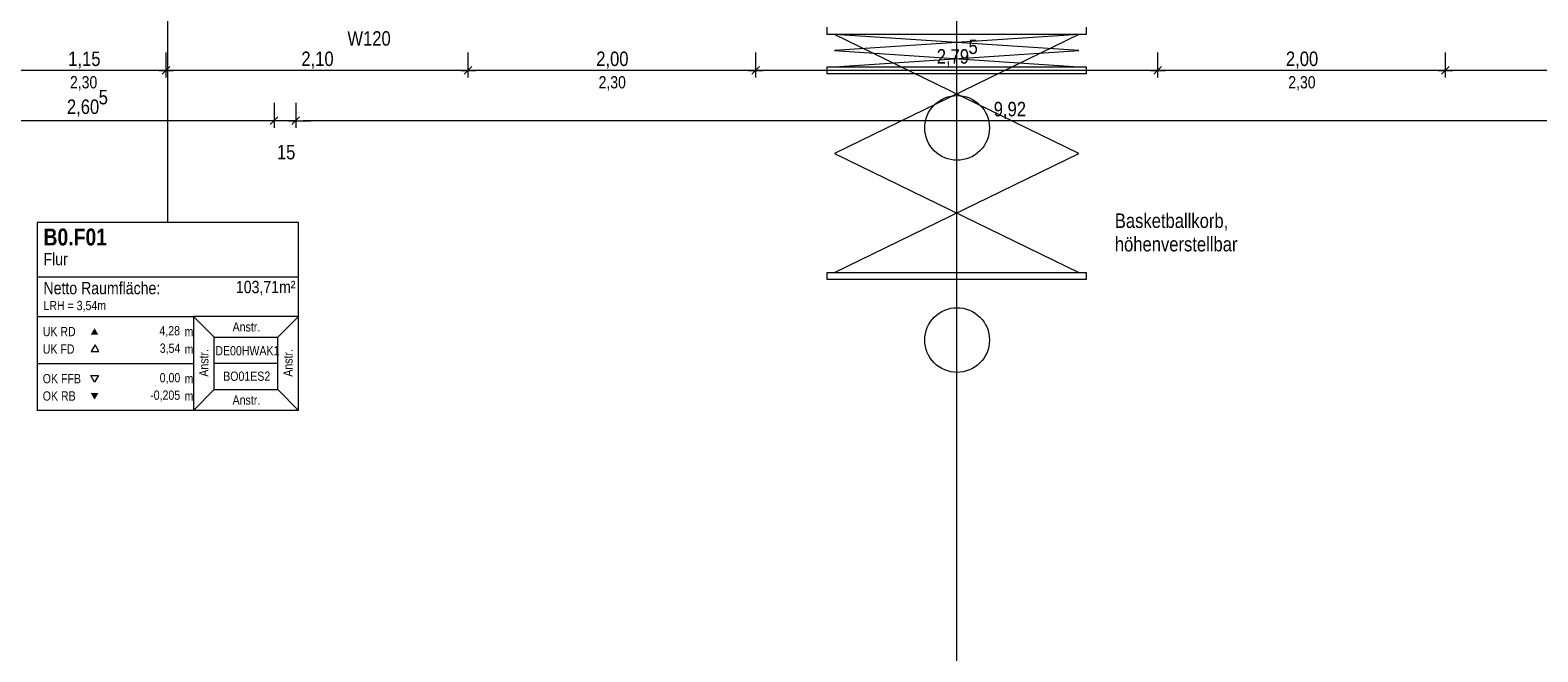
# Model space of a CAD drawing. Extents: x -720 to 300, y 62 to 1162.
# Tile 60 of 256: x -586 to -376, y 683 to 770. Entities that reach past the tile are written whole.
import ezdxf
from ezdxf.lldxf.tags import DXFTag

# ---------------------------------------------------------------- set-up
doc = ezdxf.new("R2010")
doc.units = 0
doc.layers.get('0').update_dxf_attribs({"lineweight": 13})
for name, color, linetype, lineweight, true_color in [('--Bem innen', 9, 'Continuous', 13, 0x808080), ('60- 61 allgemeine Ausstattung- 1 Möbel', 7, 'Continuous', 9, 0x00cccc), ('70 -72 Beschriftung- 2 Beschriftung Bauteile', 7, 'Continuous', 9, 0x9999ff), ('70 -75 Raumstempel- 1 Raumstempel', 7, 'Continuous', 25, 0xff6600), ('70 -75 Raumstempel-2 Verweislinie', 7, 'Continuous', 9, 0xff6600), ('70 -76 Bemaßung- 2 Allgemein', 9, 'Continuous', 5, 0x808080)]:
    doc.layers.add(name, color=color, linetype=linetype, lineweight=lineweight, true_color=true_color)
doc.layers.add('70 -71 Achsen- 1 Gebäudeachsen', color=7, linetype='STRICHPUNKT2-A06G93UB8I', lineweight=18)
doc.layers.add('70 -75 Raumstempel- 3 Wandstempel', color=7, linetype='Continuous', lineweight=50)
doc.styles.get("Standard").update_dxf_attribs({"font": 'ARIALN.TTF'})
tags = doc.linetypes.add('fein_strichliert-A06G93UC8I', pattern=[4, 1, -2, 1]).pattern_tags.tags
tags[8:9] = [DXFTag(74, 4), DXFTag(75, 0), DXFTag(340, '0'), DXFTag(46, 0.0), DXFTag(50, 0.0), DXFTag(44, 0.0), DXFTag(45, 0.0)]
tags[6:7] = [DXFTag(74, 4), DXFTag(75, 0), DXFTag(340, '0'), DXFTag(46, 0.0), DXFTag(50, 0.0), DXFTag(44, 0.0), DXFTag(45, 0.0)]
tags[4:5] = [DXFTag(74, 4), DXFTag(75, 0), DXFTag(340, '0'), DXFTag(46, 0.0), DXFTag(50, 0.0), DXFTag(44, 0.0), DXFTag(45, 0.0)]
tags = doc.linetypes.add('STRICHPUNKT2-A06G93UB8I', pattern=[12.7, 6.35, -3.175, 0, -3.175]).pattern_tags.tags
tags[10:11] = [DXFTag(74, 4), DXFTag(75, 0), DXFTag(340, '0'), DXFTag(46, 0.0), DXFTag(50, 0.0), DXFTag(44, 0.0), DXFTag(45, 0.0)]
tags[8:9] = [DXFTag(74, 4), DXFTag(75, 0), DXFTag(340, '0'), DXFTag(46, 0.0), DXFTag(50, 0.0), DXFTag(44, 0.0), DXFTag(45, 0.0)]
tags[6:7] = [DXFTag(74, 4), DXFTag(75, 0), DXFTag(340, '0'), DXFTag(46, 0.0), DXFTag(50, 0.0), DXFTag(44, 0.0), DXFTag(45, 0.0)]
tags[4:5] = [DXFTag(74, 4), DXFTag(75, 0), DXFTag(340, '0'), DXFTag(46, 0.0), DXFTag(50, 0.0), DXFTag(44, 0.0), DXFTag(45, 0.0)]

# ---------------------------------------------------------------- blocks, each defined once
blk = doc.blocks.new('Referenz-A06G93UD8I')
at = {"layer": '60- 61 allgemeine Ausstattung- 1 Möbel', "color": 0, "linetype": 'Continuous', "lineweight": -2, "ltscale": 0.13}
for p, q in [((-474.85, 768.91), (-474.85, 769.91)), ((-438.85, 769.91), (-438.85, 768.91)), ((-438.85, 768.91), (-474.85, 768.91)), ((-439.85, 768.91), (-473.85, 766.66)), ((-439.85, 766.66), (-473.85, 768.91)), ((-473.85, 766.66), (-439.85, 764.41)), ((-473.85, 764.41), (-439.85, 766.66)), ((-474.85, 764.41), (-438.85, 764.41)), ((-474.85, 763.41), (-474.85, 764.41)), ((-438.85, 763.41), (-474.85, 763.41)), ((-438.85, 764.41), (-438.85, 763.41)), ((-460.26, 758.77), (-459.96, 759.09)), ((-459.96, 759.09), (-459.63, 759.39)), ((-459.63, 759.39), (-459.28, 759.65)), ((-459.28, 759.65), (-458.9, 759.88)), ((-458.9, 759.88), (-458.5, 760.07)), ((-458.5, 760.07), (-458.09, 760.22)), ((-458.09, 760.22), (-457.66, 760.33)), ((-457.66, 760.33), (-457.22, 760.39)), ((-457.22, 760.39), (-456.78, 760.41)), ((-456.78, 760.41), (-456.34, 760.39)), ((-456.34, 760.39), (-455.9, 760.33)), ((-455.9, 760.33), (-455.47, 760.22)), ((-455.47, 760.22), (-455.06, 760.07)), ((-455.06, 760.07), (-454.66, 759.88)), ((-454.66, 759.88), (-454.28, 759.65)), ((-454.28, 759.65), (-453.93, 759.39)), ((-453.93, 759.39), (-453.6, 759.09)), ((-453.6, 759.09), (-453.3, 758.77)), ((-461.19, 756.79), (-461.09, 757.22)), ((-461.09, 757.22), (-460.94, 757.63)), ((-460.94, 757.63), (-460.75, 758.03)), ((-460.75, 758.03), (-460.52, 758.41)), ((-460.52, 758.41), (-460.26, 758.77)), ((-453.3, 758.77), (-453.04, 758.41)), ((-453.04, 758.41), (-452.81, 758.03)), ((-452.81, 758.03), (-452.62, 757.63)), ((-452.62, 757.63), (-452.47, 757.22)), ((-452.47, 757.22), (-452.37, 756.79)), ((-461.28, 755.91), (-461.26, 756.35)), ((-461.26, 755.47), (-461.28, 755.91)), ((-461.26, 756.35), (-461.19, 756.79)), ((-461.19, 755.03), (-461.26, 755.47)), ((-461.09, 754.61), (-461.19, 755.03)), ((-452.37, 755.03), (-452.47, 754.61)), ((-452.37, 756.79), (-452.3, 756.35)), ((-452.3, 755.47), (-452.37, 755.03)), ((-452.3, 756.35), (-452.28, 755.91)), ((-452.28, 755.91), (-452.3, 755.47)), ((-460.94, 754.19), (-461.09, 754.61)), ((-460.75, 753.79), (-460.94, 754.19)), ((-460.52, 753.41), (-460.75, 753.79)), ((-460.26, 753.06), (-460.52, 753.41)), ((-459.96, 752.73), (-460.26, 753.06)), ((-459.63, 752.43), (-459.96, 752.73)), ((-453.6, 752.73), (-453.93, 752.43)), ((-453.3, 753.06), (-453.6, 752.73)), ((-453.04, 753.41), (-453.3, 753.06)), ((-452.81, 753.79), (-453.04, 753.41)), ((-452.62, 754.19), (-452.81, 753.79)), ((-452.47, 754.61), (-452.62, 754.19)), ((-459.28, 752.17), (-459.63, 752.43)), ((-458.9, 751.94), (-459.28, 752.17)), ((-458.5, 751.75), (-458.9, 751.94)), ((-458.09, 751.61), (-458.5, 751.75)), ((-457.66, 751.5), (-458.09, 751.61)), ((-457.22, 751.43), (-457.66, 751.5)), ((-456.78, 751.41), (-457.22, 751.43)), ((-456.34, 751.43), (-456.78, 751.41)), ((-455.9, 751.5), (-456.34, 751.43)), ((-455.47, 751.61), (-455.9, 751.5)), ((-455.06, 751.75), (-455.47, 751.61)), ((-454.66, 751.94), (-455.06, 751.75)), ((-454.28, 752.17), (-454.66, 751.94)), ((-453.93, 752.43), (-454.28, 752.17))]:
    blk.add_line(p, q, dxfattribs=at)
at = {"layer": '60- 61 allgemeine Ausstattung- 1 Möbel', "color": 0, "linetype": 'fein_strichliert-A06G93UC8I', "lineweight": -2, "ltscale": 0.13}
for p, q in [((-439.85, 768.91), (-473.85, 752.36)), ((-439.85, 752.36), (-473.85, 768.91)), ((-473.85, 752.36), (-439.85, 735.81)), ((-473.85, 735.81), (-439.85, 752.36)), ((-474.85, 735.81), (-438.85, 735.81)), ((-474.85, 734.81), (-474.85, 735.81)), ((-438.85, 734.81), (-474.85, 734.81)), ((-438.85, 735.81), (-438.85, 734.81)), ((-460.26, 729.27), (-459.96, 729.59)), ((-459.96, 729.59), (-459.63, 729.89)), ((-459.63, 729.89), (-459.28, 730.15)), ((-459.28, 730.15), (-458.9, 730.38)), ((-458.9, 730.38), (-458.5, 730.57)), ((-458.5, 730.57), (-458.09, 730.72)), ((-458.09, 730.72), (-457.66, 730.83)), ((-457.66, 730.83), (-457.22, 730.89)), ((-457.22, 730.89), (-456.78, 730.91)), ((-456.78, 730.91), (-456.34, 730.89)), ((-456.34, 730.89), (-455.9, 730.83)), ((-455.9, 730.83), (-455.47, 730.72)), ((-455.47, 730.72), (-455.06, 730.57)), ((-455.06, 730.57), (-454.66, 730.38)), ((-454.66, 730.38), (-454.28, 730.15)), ((-454.28, 730.15), (-453.93, 729.89)), ((-453.93, 729.89), (-453.6, 729.59)), ((-453.6, 729.59), (-453.3, 729.27)), ((-461.19, 727.29), (-461.09, 727.72)), ((-461.09, 727.72), (-460.94, 728.13)), ((-460.94, 728.13), (-460.75, 728.53)), ((-460.75, 728.53), (-460.52, 728.91)), ((-460.52, 728.91), (-460.26, 729.27)), ((-453.3, 729.27), (-453.04, 728.91)), ((-453.04, 728.91), (-452.81, 728.53)), ((-452.81, 728.53), (-452.62, 728.13)), ((-452.62, 728.13), (-452.47, 727.72)), ((-452.47, 727.72), (-452.37, 727.29)), ((-461.28, 726.41), (-461.26, 726.85)), ((-461.26, 725.97), (-461.28, 726.41)), ((-461.26, 726.85), (-461.19, 727.29)), ((-461.19, 725.53), (-461.26, 725.97)), ((-461.09, 725.11), (-461.19, 725.53)), ((-452.37, 725.53), (-452.47, 725.11)), ((-452.37, 727.29), (-452.3, 726.85)), ((-452.3, 725.97), (-452.37, 725.53)), ((-452.3, 726.85), (-452.28, 726.41)), ((-452.28, 726.41), (-452.3, 725.97)), ((-460.94, 724.69), (-461.09, 725.11)), ((-460.75, 724.29), (-460.94, 724.69)), ((-460.52, 723.91), (-460.75, 724.29)), ((-460.26, 723.56), (-460.52, 723.91)), ((-459.96, 723.23), (-460.26, 723.56)), ((-453.3, 723.56), (-453.6, 723.23)), ((-453.04, 723.91), (-453.3, 723.56)), ((-452.81, 724.29), (-453.04, 723.91)), ((-452.62, 724.69), (-452.81, 724.29)), ((-452.47, 725.11), (-452.62, 724.69)), ((-459.63, 722.93), (-459.96, 723.23)), ((-459.28, 722.67), (-459.63, 722.93)), ((-458.9, 722.44), (-459.28, 722.67)), ((-458.5, 722.26), (-458.9, 722.44)), ((-458.09, 722.11), (-458.5, 722.26)), ((-457.66, 722), (-458.09, 722.11)), ((-457.22, 721.93), (-457.66, 722)), ((-456.78, 721.91), (-457.22, 721.93)), ((-456.34, 721.93), (-456.78, 721.91)), ((-455.9, 722), (-456.34, 721.93)), ((-455.47, 722.11), (-455.9, 722)), ((-455.06, 722.26), (-455.47, 722.11)), ((-454.66, 722.44), (-455.06, 722.26)), ((-454.28, 722.67), (-454.66, 722.44)), ((-453.93, 722.93), (-454.28, 722.67)), ((-453.6, 723.23), (-453.93, 722.93))]:
    blk.add_line(p, q, dxfattribs=at)
at = {"layer": '70 -71 Achsen- 1 Gebäudeachsen', "color": 0, "linetype": 'STRICHPUNKT2-A06G93UB8I', "lineweight": -2, "ltscale": 0.13}
blk.add_line((-456.85, 1084.85), (-456.85, 85.41), dxfattribs=at)
at = {"layer": '70 -75 Raumstempel- 1 Raumstempel', "color": 0, "lineweight": -2}
for p, q in [((-584.68, 742.77), (-584.68, 716.63)), ((-548.36, 742.77), (-584.68, 742.77)), ((-548.36, 716.63), (-548.36, 742.77)), ((-548.36, 735.17), (-584.68, 735.17)), ((-584.68, 729.7), (-562.95, 729.7)), ((-560.07, 726.8), (-562.95, 729.7)), ((-548.36, 729.7), (-562.95, 729.7)), ((-562.95, 729.7), (-562.95, 716.63)), ((-551.24, 726.8), (-548.36, 729.7)), ((-576.65, 725.74), (-577.17, 724.83)), ((-576.12, 724.83), (-576.65, 725.74)), ((-560.07, 719.53), (-560.07, 726.8)), ((-560.07, 726.8), (-551.24, 726.8)), ((-551.24, 719.53), (-551.24, 726.8)), ((-577.17, 724.83), (-576.12, 724.83)), ((-584.68, 723.16), (-562.95, 723.16)), ((-576.72, 720.56), (-577.24, 721.47)), ((-577.24, 721.47), (-576.19, 721.47)), ((-576.19, 721.47), (-576.72, 720.56)), ((-551.24, 723.16), (-560.07, 723.16)), ((-560.07, 719.53), (-562.95, 716.63)), ((-560.07, 719.53), (-551.24, 719.53)), ((-551.24, 719.53), (-548.36, 716.63)), ((-548.36, 716.63), (-584.68, 716.63))]:
    blk.add_line(p, q, dxfattribs=at)
for points in [[(-576.19, 727.15), (-576.72, 728.06), (-577.24, 727.15)], [(-576.19, 719.02), (-576.72, 718.12), (-577.24, 719.02)]]:
    blk.add_solid(points, dxfattribs=at)
at = {"layer": '70 -75 Raumstempel-2 Verweislinie', "color": 0, "linetype": 'Continuous', "lineweight": -2, "ltscale": 0.13}
blk.add_line((-566.52, 742.77), (-566.52, 822.8), dxfattribs=at)
at = {"layer": '70 -76 Bemaßung- 2 Allgemein', "color": 0, "linetype": 'Continuous', "lineweight": -2, "ltscale": 0.13}
for p, q in [((-566.8, 766.41), (-566.8, 762.91)), ((-566.8, 766.41), (-566.8, 762.91)), ((-524.8, 766.41), (-524.8, 762.91)), ((-524.8, 766.41), (-524.8, 762.91)), ((-484.8, 766.41), (-484.8, 762.91)), ((-484.8, 766.41), (-484.8, 762.91)), ((-428.9, 766.41), (-428.9, 762.91)), ((-428.9, 766.41), (-428.9, 762.91)), ((-388.9, 766.41), (-388.9, 762.91)), ((-388.9, 766.41), (-388.9, 762.91)), ((-567.86, 763.91), (-588.74, 763.91)), ((-565.8, 763.91), (-567.86, 763.91)), ((-567.8, 763.91), (-565.74, 763.91)), ((-566.27, 764.44), (-567.33, 763.38)), ((-567.33, 763.38), (-566.27, 764.44)), ((-525.86, 763.91), (-565.74, 763.91)), ((-523.8, 763.91), (-525.86, 763.91)), ((-525.8, 763.91), (-523.74, 763.91)), ((-524.27, 764.44), (-525.33, 763.38)), ((-525.33, 763.38), (-524.27, 764.44)), ((-485.86, 763.91), (-523.74, 763.91)), ((-483.8, 763.91), (-485.86, 763.91)), ((-485.8, 763.91), (-483.74, 763.91)), ((-484.27, 764.44), (-485.33, 763.38)), ((-485.33, 763.38), (-484.27, 764.44)), ((-429.96, 763.91), (-483.74, 763.91)), ((-427.9, 763.91), (-429.96, 763.91)), ((-429.9, 763.91), (-427.84, 763.91)), ((-429.43, 763.38), (-428.37, 764.44)), ((-428.37, 764.44), (-429.43, 763.38)), ((-389.96, 763.91), (-427.84, 763.91)), ((-387.9, 763.91), (-389.96, 763.91)), ((-389.9, 763.91), (-387.84, 763.91)), ((-388.37, 764.44), (-389.43, 763.38)), ((-389.43, 763.38), (-388.37, 764.44)), ((-296.21, 763.91), (-387.84, 763.91)), ((-551.75, 759.41), (-551.75, 755.91)), ((-551.75, 759.41), (-551.75, 755.91)), ((-548.75, 759.41), (-548.75, 755.91)), ((-548.75, 759.41), (-548.75, 755.91)), ((-552.81, 756.91), (-602.79, 756.91)), ((-552.81, 756.91), (-553.87, 756.91)), ((-550.75, 756.91), (-552.81, 756.91)), ((-550.75, 756.91), (-552.81, 756.91)), ((-551.22, 757.44), (-552.28, 756.38)), ((-551.22, 757.44), (-552.28, 756.38)), ((-548.75, 756.91), (-551.75, 756.91)), ((-549.75, 756.91), (-547.69, 756.91)), ((-549.75, 756.91), (-547.69, 756.91)), ((-549.28, 756.38), (-548.22, 757.44)), ((-549.28, 756.38), (-548.22, 757.44)), ((-351.41, 756.91), (-547.69, 756.91)), ((-547.69, 756.91), (-546.63, 756.91))]:
    blk.add_line(p, q, dxfattribs=at)
at = {"layer": '--Bem innen', "color": 0, "linetype": 'Continuous', "lineweight": -2, "ltscale": 0.13, "char_height": 1.7, "attachment_point": 1}
for insert in [(-580.13, 763.11), (-506.63, 763.11), (-410.73, 763.11)]:
    blk.add_mtext('{\\fArial Narrow;2,30}', dxfattribs=dict(at, insert=insert))
at = {"layer": '70 -72 Beschriftung- 2 Beschriftung Bauteile', "color": 0, "linetype": 'Continuous', "lineweight": -2, "ltscale": 0.13, "char_height": 2.0138, "attachment_point": 1}
for s, insert in [('{\\fArial Narrow;Basketballkorb,}', (-434.85, 744.01)), ('{\\fArial Narrow;höhenverstellbar}', (-434.85, 740.75))]:
    blk.add_mtext(s, dxfattribs=dict(at, insert=insert))
at = {"layer": '70 -75 Raumstempel- 1 Raumstempel', "color": 0, "linetype": 'Continuous', "lineweight": -2, "ltscale": 0.13, "attachment_point": 1}
for s, insert, char_height, rotation in [('{\\fArial Narrow|b1|i0;B0.F01}', (-583.82, 741.91), 2.3536, 0), ('{\\fArial Narrow;Flur}', (-583.82, 738.52), 1.7117, 0), ('{\\fArial Narrow;Netto Raumfläche:}', (-583.82, 734.49), 1.7117, 0), ('{\\fArial Narrow;103,71m²}', (-557.06, 734.64), 1.7117, 0), ('{\\fArial Narrow;LRH = 3,54m}', (-583.82, 731.85), 1.2838, 0), ('{\\fArial Narrow;UK RD}', (-583.92, 728.23), 1.2838, 0), ('{\\fArial Narrow;4,28}', (-567.7, 728.35), 1.2838, 0), ('{\\fArial Narrow;m}', (-564.2, 728.22), 1.2838, 0), ('{\\fArial Narrow;Anstr.}', (-557.52, 728.88), 1.2838, 0), ('{\\fArial Narrow;UK FD}', (-583.92, 725.8), 1.2838, 0), ('{\\fArial Narrow;3,54}', (-567.65, 725.92), 1.2838, 0), ('{\\fArial Narrow;m}', (-564.2, 725.79), 1.2838, 0), ('{\\fArial Narrow;Anstr.}', (-562.17, 721.31), 1.2838, 90), ('{\\fArial Narrow;DE00HWAK1}', (-559.92, 725.56), 1.2838, 0), ('{\\fArial Narrow;Anstr.}', (-550.46, 721.31), 1.2838, 90), ('{\\fArial Narrow;OK FFB}', (-583.92, 721.68), 1.2838, 0), ('{\\fArial Narrow;0,00}', (-567.66, 721.81), 1.2838, 0), ('{\\fArial Narrow;m}', (-564.2, 721.68), 1.2838, 0), ('{\\fArial Narrow;BO01ES2}', (-558.83, 722.02), 1.2838, 0), ('{\\fArial Narrow;OK RB}', (-583.92, 719.27), 1.2838, 0), ('{\\fArial Narrow;-0,205}', (-568.98, 719.39), 1.2838, 0), ('{\\fArial Narrow;m}', (-564.2, 719.27), 1.2838, 0), ('{\\fArial Narrow;Anstr.}', (-557.52, 718.71), 1.2838, 0)]:
    blk.add_mtext(s, dxfattribs=dict(at, insert=insert, char_height=char_height, rotation=rotation))
at = {"layer": '70 -75 Raumstempel- 3 Wandstempel', "color": 0, "linetype": 'Continuous', "lineweight": -2, "ltscale": 0.13, "insert": (-541.56, 769.36), "char_height": 2.0138, "attachment_point": 1}
blk.add_mtext('{\\fArial Narrow;W120}', dxfattribs=at)
at = {"layer": '70 -76 Bemaßung- 2 Allgemein', "color": 0, "linetype": 'Continuous', "lineweight": -2, "ltscale": 0.13, "char_height": 2.0138, "attachment_point": 1}
for s, insert in [('{\\fArial Narrow;5}', (-455.19, 768.2)), ('{\\fArial Narrow;1,15}', (-580.38, 766.53)), ('{\\fArial Narrow;2,10}', (-547.96, 766.53)), ('{\\fArial Narrow;2,00}', (-506.96, 766.53)), ('{\\fArial Narrow;2,79}', (-459.61, 766.86)), ('{\\fArial Narrow;2,00}', (-411.06, 766.53)), ('{\\fArial Narrow;5}', (-576.14, 761.2)), ('{\\fArial Narrow;2,60}', (-580.56, 759.86)), ('{\\fArial Narrow;9,92}', (-451.69, 759.53)), ('{\\fArial Narrow;15}', (-551.36, 753.55))]:
    blk.add_mtext(s, dxfattribs=dict(at, insert=insert))

msp = doc.modelspace()

# ---------------------------------------------------------------- block references
at = {"color": 8, "lineweight": 13, "ltscale": 0.13, "true_color": 0x808080}
msp.add_blockref('Referenz-A06G93UD8I', (0, 0), dxfattribs=at)

doc.saveas('drawing.dxf')
